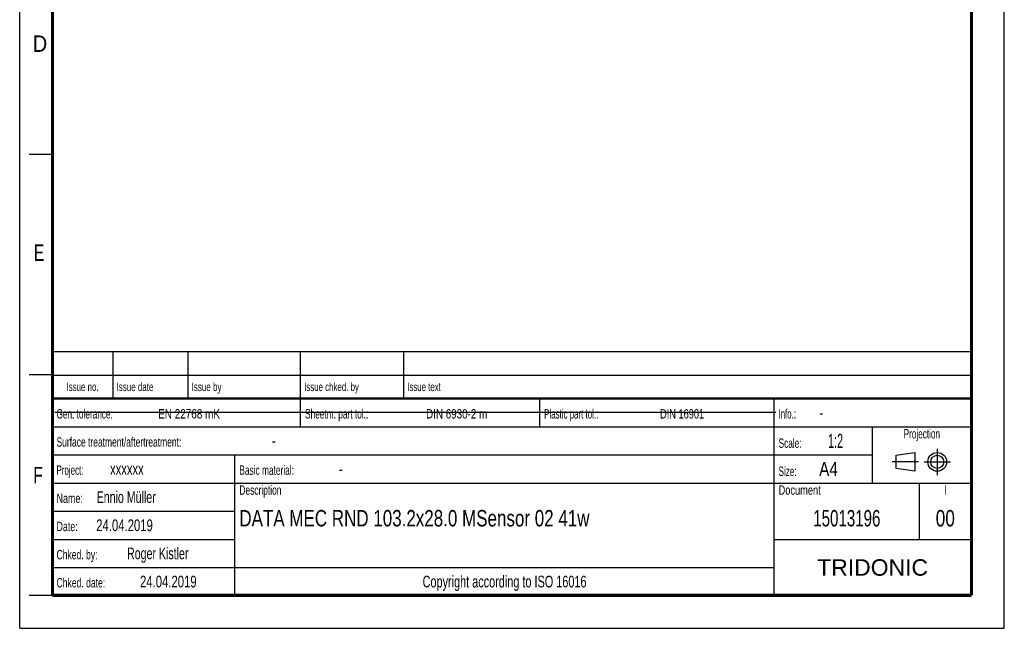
# Model space of a CAD drawing. Header units: millimetres. Extents: x 0 to 210, y 0 to 297.
# Tile 1 of 7: x 0 to 210, y 0 to 130. Entities that reach past the tile are written whole.
import ezdxf
from ezdxf.enums import TextEntityAlignment as Align

# ---------------------------------------------------------------- set-up
doc = ezdxf.new("R2010")
doc.units = ezdxf.units.MM
doc.header["$LTSCALE"] = 19.36
doc.linetypes.add('CENTER', pattern=[0.6, 0.375, -0.075, 0.075, -0.075])
doc.layers.get('0').update_dxf_attribs({"linetype": 'CONTINUOUS'})
doc.layers.add('DEFAULT_1', color=7, linetype='CENTER')
doc.layers.add('Z_NOTICE', color=7, linetype='CONTINUOUS')
doc.styles.add('TEXTSTYLE_2', font='txt', dxfattribs={"width": 0.75})
doc.styles.add('TEXTSTYLE_5', font='arial.ttf')

# ---------------------------------------------------------------- blocks, each defined once
blk = doc.blocks.new('PROJEKTIONSMETHODE_BL0', base_point=(192.31, 35.47))
at = {"color": 2, "linetype": 'CONTINUOUS'}
for p, q in [((186.91, 36.87), (190.91, 37.47)), ((186.91, 34.07), (186.91, 36.87)), ((190.91, 37.47), (190.91, 33.47)), ((190.91, 33.47), (186.91, 34.07))]:
    blk.add_line(p, q, dxfattribs=at)
for radius in [2, 1.4]:
    blk.add_circle((195.71, 35.47), radius, dxfattribs=at)
at = {"layer": 'DEFAULT_1', "color": 2, "linetype": 'CENTER'}
for p, q in [((195.71, 38.27), (195.71, 32.67)), ((191.71, 35.47), (186.11, 35.47)), ((192.91, 35.47), (198.5, 35.47))]:
    blk.add_line(p, q, dxfattribs=at)

msp = doc.modelspace()

# ---------------------------------------------------------------- linework, layer by layer
at = {"color": 2, "linetype": 'CONTINUOUS'}
for p, q in [((0, 0), (0, 297)), ((210, 0), (210, 297)), ((7, 101), (2, 101)), ((6.9136, 48.9602), (6.9136, 58.9602)), ((6.9136, 58.9602), (202.9136, 58.9602)), ((19.9136, 48.9602), (19.9136, 58.9602)), ((35.9136, 48.9602), (35.9136, 58.9602)), ((59.9136, 48.9602), (59.9136, 58.9602)), ((81.9136, 48.9602), (81.9136, 58.9602)), ((202.9136, 48.9602), (202.9136, 58.9602)), ((7, 54), (2, 54)), ((6.9136, 53.9602), (202.9136, 53.9602)), ((6.9135, 6.9601), (6.9135, 48.9601)), ((6.9135, 48.9601), (202.9135, 48.9601)), ((6.9136, 48.9602), (202.9136, 48.9602)), ((59.9135, 42.9601), (59.9135, 48.9601)), ((110.9135, 42.9601), (110.9135, 48.9601)), ((160.9135, 6.9601), (160.9135, 48.9601)), ((202.9135, 6.9601), (202.9135, 48.9601)), ((6.9135, 42.9601), (202.9135, 42.9601)), ((181.9135, 30.9601), (181.9135, 42.9601)), ((6.9135, 36.9601), (181.9135, 36.9601)), ((45.9135, 6.9601), (45.9135, 36.9601)), ((6.9135, 30.9601), (202.9135, 30.9601)), ((191.9135, 18.9601), (191.9135, 30.9601)), ((6.9135, 24.9601), (45.9135, 24.9601)), ((6.9135, 18.9601), (45.9135, 18.9601)), ((160.9135, 18.9601), (202.9135, 18.9601)), ((6.9135, 12.9601), (160.9135, 12.9601)), ((7, 7), (2, 7)), ((6.9135, 6.9601), (202.9135, 6.9601)), ((0, 0), (210, 0))]:
    msp.add_line(p, q, dxfattribs=at)
at = {"color": 7, "linetype": 'CONTINUOUS'}
msp.add_line((7.4681, 46.0424), (161.2681, 46.0424), dxfattribs=at)
for points, const_width in [([(7, 7), (7, 290)], 0.7), ([(203, 7), (203, 290)], 0.7), ([(7, 49), (203, 49)], 0.5), ([(7, 7), (203, 7)], 0.7)]:
    msp.add_lwpolyline(points, dxfattribs=dict(at, const_width=const_width))

# ---------------------------------------------------------------- block references
at = {"color": 2, "linetype": 'CONTINUOUS'}
msp.add_blockref('PROJEKTIONSMETHODE_BL0', (192.3051, 35.4697), dxfattribs=at)

# ---------------------------------------------------------------- texts
at = {"color": 5, "linetype": 'CONTINUOUS', "style": 'TEXTSTYLE_2'}
for s, width, p in [('D', 0.904762, (2.8073, 122.8572)), ('E', 0.714286, (3.0025, 78.3025)), ('F', 0.714286, (2.9222, 30.897))]:
    msp.add_text(s, height=3.5, dxfattribs=dict(at, width=width)).set_placement(p)
at = {"layer": 'Z_NOTICE', "color": 5, "linetype": 'CONTINUOUS', "style": 'TEXTSTYLE_2'}
for s, height, width, p in [('Issue date ', 1.8, 0.707792, (20.6636, 50.5602)), ('Issue by ', 1.8, 0.71164, (36.6636, 50.5602)), ('Issue chked. by', 1.8, 0.698413, (60.6636, 50.5602)), ('Issue text ', 1.8, 0.694805, (82.6636, 50.5602)), ('Gen. tolerance:', 2, 0.657143, (7.851, 44.7101)), ('EN 22768 mK', 2, 0.792208, (29.5296, 44.7101)), ('Sheetm. part tol.:', 2, 0.662698, (60.851, 44.7101)), ('DIN 6930-2 m', 2, 0.78373, (86.6725, 44.7101)), ('Plastic part tol.:', 2, 0.632275, (111.851, 44.7101)), ('DIN 16901', 2, 0.73545, (136.5772, 44.7101)), ('Info.: ', 2, 0.622449, (161.851, 44.7101)), ('-', 2.5, 0.714286, (170.5653, 44.7101)), ('Surface treatment/aftertreatment: ', 2, 0.67577, (7.851, 38.7101)), ('Scale:  ', 2, 0.660714, (161.851, 38.4601)), ('1:2', 3, 0.571429, (172.4225, 38.4601)), ('-', 2.5, 0.714286, (53.8034, 38.7101)), ('Project: ', 2, 0.634921, (7.851, 32.7101)), ('xxxxxx', 2.5, 0.714286, (19.2796, 32.7101)), ('Basic material: ', 2, 0.66369, (46.851, 32.7101)), ('-', 2.5, 0.714286, (68.0891, 32.7101)), ('Size: ', 2, 0.646825, (161.851, 32.4601)), (' A4', 3, 0.809524, (169.613, 32.4601)), ('Ennio Müller', 2.5, 0.677579, (16.4225, 26.7101)), ('Description', 2, 0.670996, (46.851, 28.4601)), ('Document', 2, 0.738095, (161.851, 28.4601)), ('Name: ', 2, 0.714286, (7.851, 26.7101)), ('24.04.2019', 2.5, 0.721429, (16.3272, 20.7101)), ('Date: ', 2, 0.706349, (7.851, 20.7101)), ('Chked. by: ', 2, 0.683983, (7.851, 14.7101)), ('Roger Kistler', 2.5, 0.677656, (22.8987, 14.7101)), ('Chked. date: ', 2, 0.684982, (7.851, 8.7101)), ('24.04.2019', 2.5, 0.721429, (25.6606, 8.7101))]:
    msp.add_text(s, height=height, dxfattribs=dict(at, width=width)).set_placement(p)
for s, height, width, p in [('Issue no.', 1.8, 0.698413, (13.4136, 50.5602)), ('Projection', 2, 0.652381, (192.4135, 40.4601)), ('I', 2, 0.642857, (197.4135, 28.4601)), ('Copyright according to ISO 16016', 2.5, 0.694196, (103.4135, 8.7101))]:
    msp.add_text(s, height=height, dxfattribs=dict(at, width=width)).set_placement(p, align=Align.CENTER)
at = {"layer": 'Z_NOTICE', "color": 7, "linetype": 'CONTINUOUS', "style": 'TEXTSTYLE_2', "width": 0.77381}
msp.add_text('DATA MEC RND 103.2x28.0 MSensor 02 41w', height=3.5, dxfattribs=at).set_placement((46.851, 21.7101))
at = {"layer": 'Z_NOTICE', "color": 7, "linetype": 'CONTINUOUS', "style": 'TEXTSTYLE_2'}
for s, width, p in [('15013196', 0.6875, (176.4135, 21.7101)), ('00', 0.785714, (197.4135, 21.7101))]:
    msp.add_text(s, height=3.5, dxfattribs=dict(at, width=width)).set_placement(p, align=Align.CENTER)
at = {"layer": 'Z_NOTICE', "color": 5, "linetype": 'CONTINUOUS', "style": 'TEXTSTYLE_5'}
msp.add_text('TRIDONIC', height=3.5, dxfattribs=at).set_placement((181.9135, 11.2101), align=Align.CENTER)

doc.saveas('drawing.dxf')
